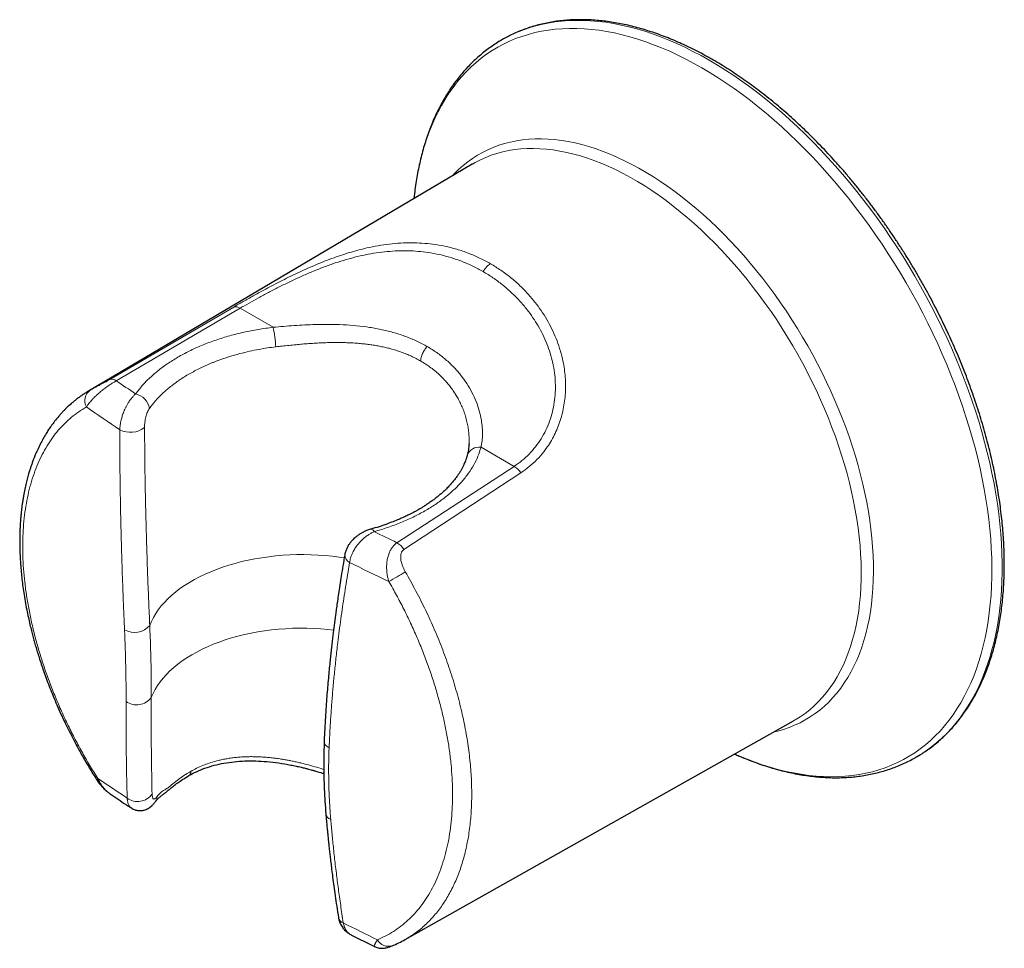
# Model space of a CAD drawing. Header units: millimetres. Extents: x 8 to 2314, y 12 to 2305.
# Tile 85 of 156: x 1993 to 2061, y 280 to 343. Entities that reach past the tile are written whole.
import ezdxf

# ---------------------------------------------------------------- set-up
doc = ezdxf.new("R2010")
doc.units = ezdxf.units.MM

msp = doc.modelspace()

# ---------------------------------------------------------------- linework, layer by layer
at = {"color": 7, "linetype": 'Continuous', "lineweight": 30}
for p, q in [((2024.193, 333.594), (1997.924, 318.053)), ((2024.205, 333.601), (2024.193, 333.594)), ((1997.895, 318.025), (1997.935, 318.051)), ((2023.968, 314.448), (2023.967, 314.435)), ((2019.592, 280.52), (2046.186, 295.496)), ((2015.928, 280.832), (2015.916, 280.838)), ((2018.705, 280.093), (2018.799, 280.137))]:
    msp.add_line(p, q, dxfattribs=at)
at = {"color": 252, "linetype": 'Continuous', "lineweight": 0}
for p, q in [((1999.387, 318.848), (2007.871, 323.812)), ((2008.303, 323.729), (1999.833, 318.769)), ((2010.565, 322.423), (2008.303, 323.729)), ((1997.935, 318.051), (1998.052, 318.127)), ((2024.791, 314.211), (2027.052, 312.905)), ((2027.052, 312.905), (2019.037, 307.683)), ((2019.519, 307.225), (2027.521, 312.468))]:
    msp.add_line(p, q, dxfattribs=at)
at = {"color": 252, "linetype": 'Continuous', "lineweight": 0, "flags": 128}
for points in [[(2040.411, 340.704), (2039.854, 341.016), (2039.297, 341.311), (2038.741, 341.587), (2038.187, 341.845), (2037.634, 342.084), (2037.083, 342.303), (2036.535, 342.504), (2035.99, 342.686), (2035.448, 342.848), (2034.911, 342.99), (2034.377, 343.113), (2033.848, 343.216), (2033.324, 343.3), (2032.806, 343.363), (2032.293, 343.407), (2031.787, 343.43), (2031.287, 343.434), (2030.795, 343.417), (2030.31, 343.381), (2029.832, 343.324), (2029.363, 343.248), (2028.903, 343.152), (2028.451, 343.036), (2028.009, 342.9), (2027.576, 342.745), (2027.153, 342.57), (2026.74, 342.376), (2026.655, 342.333)], [(2039.913, 340.179), (2039.359, 340.49), (2038.806, 340.782), (2038.253, 341.057), (2037.702, 341.313), (2037.152, 341.55), (2036.605, 341.768), (2036.06, 341.967), (2035.518, 342.147), (2034.98, 342.307), (2034.445, 342.448), (2033.915, 342.569), (2033.389, 342.671), (2032.869, 342.752), (2032.354, 342.814), (2031.844, 342.856), (2031.342, 342.878), (2030.845, 342.88), (2030.356, 342.862), (2029.875, 342.824), (2029.401, 342.766), (2028.935, 342.689), (2028.478, 342.591), (2028.03, 342.474), (2027.591, 342.337), (2027.162, 342.181), (2026.743, 342.005), (2026.334, 341.809), (2025.935, 341.595), (2025.548, 341.362), (2025.171, 341.11), (2024.806, 340.839), (2024.453, 340.55), (2024.112, 340.243), (2023.783, 339.918), (2023.467, 339.575), (2023.164, 339.215), (2022.874, 338.838), (2022.597, 338.444), (2022.333, 338.033), (2022.084, 337.606), (2021.848, 337.164), (2021.626, 336.705), (2021.418, 336.232), (2021.225, 335.744), (2021.047, 335.242), (2020.883, 334.725), (2020.734, 334.195), (2020.6, 333.652), (2020.481, 333.096), (2020.377, 332.527), (2020.289, 331.947), (2020.215, 331.355), (2020.202, 331.233)], [(2054.991, 293.262), (2055.256, 293.44), (2055.624, 293.71), (2055.981, 293.998), (2056.326, 294.304), (2056.658, 294.629), (2056.978, 294.971), (2057.285, 295.33), (2057.58, 295.707), (2057.86, 296.101), (2058.128, 296.511), (2058.381, 296.937), (2058.621, 297.38), (2058.847, 297.838), (2059.058, 298.311), (2059.255, 298.799), (2059.438, 299.302), (2059.605, 299.818), (2059.758, 300.349), (2059.896, 300.892), (2060.019, 301.449), (2060.127, 302.018), (2060.22, 302.599), (2060.297, 303.192), (2060.359, 303.796), (2060.405, 304.41), (2060.436, 305.035), (2060.451, 305.669), (2060.451, 306.312), (2060.436, 306.964), (2060.405, 307.625), (2060.359, 308.293), (2060.297, 308.968), (2060.22, 309.65), (2060.127, 310.337), (2060.019, 311.031), (2059.896, 311.729), (2059.758, 312.433), (2059.605, 313.14), (2059.438, 313.85), (2059.255, 314.563), (2059.058, 315.279), (2058.847, 315.996), (2058.621, 316.715), (2058.381, 317.434), (2058.128, 318.153), (2057.86, 318.872), (2057.58, 319.59), (2057.285, 320.306), (2056.978, 321.02), (2056.658, 321.732), (2056.326, 322.44), (2055.981, 323.145), (2055.624, 323.845), (2055.256, 324.54), (2054.876, 325.23), (2054.484, 325.914), (2054.082, 326.591), (2053.669, 327.262), (2053.247, 327.925), (2052.814, 328.58), (2052.371, 329.227), (2051.92, 329.864), (2051.459, 330.492), (2050.99, 331.11), (2050.513, 331.718), (2050.027, 332.314), (2049.535, 332.899), (2049.035, 333.473), (2048.529, 334.034), (2048.017, 334.582), (2047.498, 335.117), (2046.974, 335.639), (2046.445, 336.146), (2045.912, 336.64), (2045.374, 337.118), (2044.832, 337.581), (2044.287, 338.029), (2043.739, 338.461), (2043.188, 338.877), (2042.635, 339.277), (2042.081, 339.659), (2041.525, 340.025), (2040.968, 340.373), (2040.411, 340.704)], [(2042.146, 293.221), (2042.399, 293.11), (2042.948, 292.883), (2043.494, 292.674), (2044.037, 292.485), (2044.577, 292.315), (2045.114, 292.164), (2045.646, 292.033), (2046.174, 291.921), (2046.697, 291.83), (2047.215, 291.758), (2047.727, 291.706), (2048.233, 291.674), (2048.733, 291.662), (2049.226, 291.67), (2049.711, 291.698), (2050.189, 291.746), (2050.659, 291.814), (2051.12, 291.901), (2051.573, 292.009), (2052.016, 292.136), (2052.45, 292.283), (2052.875, 292.449), (2053.289, 292.634), (2053.693, 292.839), (2054.086, 293.063), (2054.468, 293.306), (2054.838, 293.567), (2055.197, 293.847), (2055.544, 294.145), (2055.879, 294.461), (2056.202, 294.795), (2056.512, 295.147), (2056.808, 295.515), (2057.092, 295.901), (2057.362, 296.303), (2057.619, 296.722), (2057.862, 297.157), (2058.091, 297.607), (2058.305, 298.073), (2058.506, 298.554), (2058.691, 299.049), (2058.863, 299.559), (2059.019, 300.082), (2059.16, 300.619), (2059.287, 301.169), (2059.398, 301.731), (2059.495, 302.305), (2059.575, 302.891), (2059.641, 303.489), (2059.691, 304.097), (2059.726, 304.715), (2059.745, 305.343), (2059.749, 305.981), (2059.738, 306.627), (2059.711, 307.281), (2059.668, 307.944), (2059.61, 308.613), (2059.537, 309.289), (2059.448, 309.972), (2059.345, 310.66), (2059.226, 311.354), (2059.092, 312.052), (2058.943, 312.754), (2058.779, 313.459), (2058.6, 314.168), (2058.407, 314.879), (2058.2, 315.592), (2057.978, 316.306), (2057.742, 317.021), (2057.492, 317.736), (2057.229, 318.451), (2056.952, 319.165), (2056.662, 319.877), (2056.358, 320.587), (2056.042, 321.295), (2055.713, 322), (2055.372, 322.701), (2055.019, 323.398), (2054.654, 324.089), (2054.278, 324.776), (2053.891, 325.457), (2053.492, 326.131), (2053.083, 326.799), (2052.664, 327.459), (2052.234, 328.111), (2051.796, 328.754), (2051.347, 329.389), (2050.89, 330.014), (2050.425, 330.63), (2049.951, 331.235), (2049.469, 331.829), (2048.98, 332.411), (2048.484, 332.982), (2047.981, 333.541), (2047.472, 334.087), (2046.957, 334.619), (2046.437, 335.139), (2045.911, 335.644), (2045.381, 336.135), (2044.846, 336.611), (2044.308, 337.072), (2043.766, 337.518), (2043.221, 337.948), (2042.674, 338.362), (2042.124, 338.76), (2041.573, 339.14), (2041.02, 339.504), (2040.467, 339.85), (2039.913, 340.179)], [(2022.846, 332.798), (2022.965, 332.925), (2023.257, 333.216), (2023.561, 333.489), (2023.878, 333.744), (2024.206, 333.981), (2024.546, 334.199), (2024.896, 334.398), (2025.257, 334.579), (2025.629, 334.74), (2026.011, 334.881), (2026.402, 335.004), (2026.802, 335.106), (2027.212, 335.189), (2027.629, 335.252), (2028.055, 335.295), (2028.489, 335.319), (2028.929, 335.322), (2029.376, 335.306), (2029.83, 335.269), (2030.29, 335.213), (2030.755, 335.137), (2031.225, 335.041), (2031.699, 334.925), (2032.178, 334.79), (2032.66, 334.635), (2033.145, 334.462), (2033.633, 334.269), (2034.123, 334.057), (2034.614, 333.827), (2035.107, 333.578), (2035.601, 333.311), (2036.095, 333.025), (2036.588, 332.723), (2037.081, 332.403), (2037.573, 332.065), (2038.063, 331.711), (2038.551, 331.341), (2039.036, 330.954), (2039.518, 330.552), (2039.997, 330.135), (2040.471, 329.703), (2040.941, 329.256), (2041.406, 328.795), (2041.866, 328.321), (2042.319, 327.834), (2042.767, 327.334), (2043.207, 326.822), (2043.641, 326.298), (2044.066, 325.763), (2044.484, 325.218), (2044.893, 324.662), (2045.294, 324.097), (2045.685, 323.524), (2046.067, 322.941), (2046.438, 322.351), (2046.8, 321.754), (2047.15, 321.15), (2047.49, 320.539), (2047.818, 319.924), (2048.134, 319.303), (2048.439, 318.678), (2048.731, 318.05), (2049.011, 317.418), (2049.277, 316.785), (2049.531, 316.149), (2049.771, 315.512), (2049.998, 314.874), (2050.211, 314.237), (2050.409, 313.6), (2050.594, 312.964), (2050.764, 312.331), (2050.919, 311.7), (2051.06, 311.072), (2051.186, 310.448), (2051.297, 309.828), (2051.393, 309.213), (2051.474, 308.604), (2051.539, 308.001), (2051.589, 307.404), (2051.624, 306.815), (2051.643, 306.234), (2051.647, 305.662), (2051.636, 305.098), (2051.609, 304.545), (2051.566, 304.001), (2051.508, 303.468), (2051.435, 302.946), (2051.347, 302.436), (2051.244, 301.938), (2051.125, 301.453), (2050.992, 300.981), (2050.844, 300.522), (2050.681, 300.078), (2050.503, 299.648), (2050.312, 299.233), (2050.106, 298.833), (2049.886, 298.449), (2049.653, 298.081), (2049.406, 297.73), (2049.146, 297.396), (2048.872, 297.078), (2048.586, 296.778), (2048.288, 296.496), (2047.978, 296.232), (2047.655, 295.986), (2047.321, 295.758), (2046.976, 295.55), (2046.62, 295.36), (2046.254, 295.189), (2045.877, 295.038), (2045.491, 294.906), (2045.095, 294.793), (2044.823, 294.729)], [(2046.186, 295.496), (2046.299, 295.561), (2046.639, 295.773), (2046.968, 296.004), (2047.285, 296.254), (2047.59, 296.522), (2047.883, 296.808), (2048.164, 297.111), (2048.431, 297.432), (2048.686, 297.77), (2048.927, 298.125), (2049.154, 298.497), (2049.368, 298.884), (2049.567, 299.287), (2049.753, 299.705), (2049.923, 300.138), (2050.08, 300.586), (2050.221, 301.047), (2050.347, 301.522), (2050.459, 302.01), (2050.555, 302.51), (2050.636, 303.023), (2050.702, 303.547), (2050.752, 304.082), (2050.787, 304.627), (2050.806, 305.183), (2050.81, 305.748), (2050.799, 306.321), (2050.771, 306.903), (2050.729, 307.493), (2050.671, 308.089), (2050.597, 308.692), (2050.509, 309.301), (2050.405, 309.915), (2050.286, 310.534), (2050.152, 311.157), (2050.003, 311.783), (2049.84, 312.412), (2049.662, 313.044), (2049.469, 313.676), (2049.263, 314.31), (2049.042, 314.944), (2048.808, 315.578), (2048.56, 316.21), (2048.299, 316.841), (2048.025, 317.47), (2047.738, 318.096), (2047.439, 318.718), (2047.128, 319.337), (2046.805, 319.95), (2046.47, 320.558), (2046.124, 321.16), (2045.768, 321.756), (2045.4, 322.345), (2045.023, 322.925), (2044.636, 323.498), (2044.24, 324.061), (2043.834, 324.616), (2043.421, 325.16), (2042.999, 325.693), (2042.569, 326.216), (2042.132, 326.727), (2041.688, 327.225), (2041.238, 327.712), (2040.781, 328.185), (2040.32, 328.644), (2039.853, 329.09), (2039.382, 329.521), (2038.906, 329.937), (2038.427, 330.338), (2037.945, 330.723), (2037.46, 331.092), (2036.973, 331.445), (2036.484, 331.781), (2035.994, 332.1), (2035.503, 332.401), (2035.012, 332.684), (2034.521, 332.95), (2034.031, 333.197), (2033.542, 333.425), (2033.055, 333.635), (2032.57, 333.826), (2032.088, 333.998), (2031.609, 334.15), (2031.133, 334.283), (2030.662, 334.396), (2030.195, 334.489), (2029.733, 334.563), (2029.277, 334.616), (2028.827, 334.65), (2028.383, 334.664), (2027.946, 334.657), (2027.516, 334.631), (2027.094, 334.585), (2026.68, 334.518), (2026.275, 334.432), (2025.879, 334.326), (2025.492, 334.201), (2025.114, 334.056), (2024.747, 333.891), (2024.39, 333.707), (2024.205, 333.601)], [(2002.121, 302.026), (2002.236, 302.299), (2002.373, 302.568), (2002.53, 302.834), (2002.709, 303.095), (2002.908, 303.351), (2003.126, 303.601), (2003.365, 303.846), (2003.622, 304.084), (2003.898, 304.315), (2004.192, 304.539), (2004.503, 304.755), (2004.831, 304.962), (2005.174, 305.16), (2005.533, 305.349), (2005.907, 305.529), (2006.294, 305.699), (2006.695, 305.858), (2007.107, 306.006), (2007.531, 306.144), (2007.965, 306.27), (2008.409, 306.385), (2008.861, 306.488), (2009.321, 306.579), (2009.788, 306.657), (2010.26, 306.724), (2010.737, 306.778), (2011.218, 306.819), (2011.702, 306.848), (2012.187, 306.864), (2012.673, 306.867), (2013.159, 306.857), (2013.644, 306.835), (2014.126, 306.8), (2014.605, 306.752), (2015.08, 306.692), (2015.431, 306.639)], [(2014.7, 301.707), (2014.317, 301.749), (2013.837, 301.789), (2013.355, 301.817), (2012.87, 301.832), (2012.385, 301.834), (2011.9, 301.823), (2011.417, 301.799), (2010.936, 301.763), (2010.458, 301.714), (2009.985, 301.652), (2009.517, 301.578), (2009.056, 301.492), (2008.601, 301.394), (2008.155, 301.284), (2007.719, 301.162), (2007.292, 301.028), (2006.876, 300.884), (2006.473, 300.728), (2006.082, 300.563), (2005.704, 300.387), (2005.341, 300.201), (2004.993, 300.006), (2004.661, 299.802), (2004.346, 299.589), (2004.047, 299.368), (2003.767, 299.14), (2003.504, 298.904), (2003.261, 298.662), (2003.037, 298.413), (2002.834, 298.159), (2002.65, 297.9), (2002.487, 297.636), (2002.346, 297.368), (2002.225, 297.097)]]:
    msp.add_lwpolyline(points, dxfattribs=at)
at = {"color": 7, "linetype": 'Continuous', "lineweight": 30, "flags": 128}
for points in [[(2026.655, 342.333), (2026.338, 342.163), (2026.251, 342.113)], [(2054.602, 293.024), (2054.876, 293.189), (2054.991, 293.262)]]:
    msp.add_lwpolyline(points, dxfattribs=at)
at = {"color": 252, "linetype": 'Continuous', "lineweight": 0}
for centre, radius, start, end in [((2007.999, 323.315), 0.513, 53.6249, 104.44761), ((2003.756, 320.813), 6.996, 2.25057, 13.30803), ((1999.532, 318.365), 0.504, 53.34323, 106.69395), ((2071.869, 423.018), 126.716, 235.35543, 236.08011), ((1998.576, 317.401), 0.896, 125.80512, 208.63698), ((2000.903, 316.685), 1.209, 8.81386, 77.87183), ((2071.196, 421.979), 128.121, 235.04455, 236.27917), ((2000.797, 316.827), 1.589, 242.74372, 307.69439), ((2024.652, 313.364), 0.859, 80.69985, 159.0344), ((2026.328, 311.657), 1.443, 34.21029, 59.90594), ((2017.228, 308.326), 0.278, 24.77956, 88.23979), ((2088.362, 451.597), 159.742, 243.65822, 244.27921), ((2018.303, 306.426), 1.455, 33.32198, 59.747), ((2016.046, 306.855), 0.577, 179.5399, 244.89655), ((2088.104, 451.279), 161.979, 243.48861, 244.54455), ((2119.585, 132.566), 199.908, 120.00634, 120.38028), ((2001.085, 302.877), 1.341, 239.06025, 320.60693), ((2001.23, 297.805), 1.222, 233.4708, 324.56161), ((2014.616, 294.158), 0.558, 183.43452, 246.80217), ((2004.608, 292.006), 0.327, 305.3628, 4.60736), ((1998.683, 291.361), 0.222, 120.73291, 151.88206), ((2074.015, 401.712), 133.519, 235.59391, 236.63181), ((2001.294, 291.179), 1.21, 233.689, 324.61222), ((2002.02, 290.315), 0.605, 324.40088, 359.82979), ((2014.659, 289.209), 0.494, 190.06725, 252.13855), ((2015.53, 282.148), 0.509, 194.31077, 251.52123), ((2090.916, 430.988), 167.347, 243.16365, 244.05648), ((2018.461, 280.921), 0.863, 208.72074, 286.37863)]:
    msp.add_arc(centre, radius, start, end, dxfattribs=at)
at = {"color": 7, "linetype": 'Continuous', "lineweight": 30}
for points, knots in [([(2040.661, 340.728), (2040.568, 340.782), (2040.297, 340.937), (2039.848, 341.181), (2039.315, 341.456), (2038.784, 341.713), (2038.253, 341.954), (2037.723, 342.178), (2037.195, 342.384), (2036.669, 342.573), (2036.146, 342.745), (2035.625, 342.899), (2035.108, 343.035), (2034.594, 343.153), (2034.084, 343.253), (2033.579, 343.335), (2033.078, 343.399), (2032.582, 343.445), (2032.092, 343.472), (2031.607, 343.481), (2031.129, 343.472), (2030.657, 343.445), (2030.192, 343.399), (2029.735, 343.336), (2029.285, 343.254), (2028.843, 343.154), (2028.409, 343.037), (2027.984, 342.902), (2027.567, 342.749), (2027.161, 342.578), (2026.862, 342.441), (2026.701, 342.355), (2026.67, 342.339)], [0, 0, 0, 0, 0.018434, 0.053408, 0.088384, 0.123362, 0.158339, 0.193314, 0.228285, 0.263252, 0.298211, 0.33316, 0.368098, 0.403019, 0.437923, 0.472805, 0.507662, 0.542491, 0.577288, 0.612049, 0.646773, 0.681455, 0.716095, 0.75069, 0.785242, 0.819749, 0.854215, 0.888641, 0.923032, 0.957393, 0.99173, 1, 1, 1, 1]), ([(2026.253, 342.111), (2026.175, 342.067), (2025.969, 341.949), (2025.645, 341.738), (2025.279, 341.481), (2024.925, 341.207), (2024.581, 340.916), (2024.248, 340.609), (2023.926, 340.286), (2023.616, 339.947), (2023.317, 339.592), (2023.03, 339.222), (2022.755, 338.837), (2022.493, 338.436), (2022.243, 338.021), (2022.006, 337.591), (2021.782, 337.146), (2021.571, 336.688), (2021.373, 336.217), (2021.189, 335.732), (2021.019, 335.234), (2020.862, 334.724), (2020.719, 334.201), (2020.591, 333.667), (2020.476, 333.122), (2020.376, 332.566), (2020.291, 331.999), (2020.233, 331.555), (2020.208, 331.296), (2020.202, 331.233)], [0, 0, 0, 0, 0.022695, 0.060572, 0.098453, 0.136353, 0.174286, 0.212266, 0.250304, 0.288411, 0.326596, 0.364865, 0.403221, 0.441669, 0.480207, 0.518834, 0.557547, 0.596342, 0.635214, 0.674155, 0.71316, 0.752221, 0.791332, 0.830484, 0.869673, 0.908891, 0.948132, 0.987393, 1, 1, 1, 1]), ([(2055.004, 293.273), (2055.066, 293.313), (2055.251, 293.431), (2055.548, 293.646), (2055.896, 293.917), (2056.233, 294.205), (2056.559, 294.509), (2056.874, 294.83), (2057.178, 295.166), (2057.469, 295.518), (2057.749, 295.886), (2058.017, 296.268), (2058.273, 296.666), (2058.516, 297.078), (2058.747, 297.504), (2058.964, 297.945), (2059.169, 298.4), (2059.361, 298.868), (2059.539, 299.349), (2059.704, 299.842), (2059.855, 300.349), (2059.992, 300.867), (2060.116, 301.397), (2060.226, 301.938), (2060.322, 302.49), (2060.404, 303.052), (2060.471, 303.624), (2060.525, 304.206), (2060.565, 304.797), (2060.59, 305.397), (2060.602, 306.006), (2060.599, 306.622), (2060.582, 307.245), (2060.551, 307.876), (2060.506, 308.514), (2060.447, 309.157), (2060.374, 309.806), (2060.287, 310.461), (2060.186, 311.12), (2060.072, 311.784), (2059.944, 312.451), (2059.803, 313.122), (2059.648, 313.796), (2059.479, 314.473), (2059.298, 315.152), (2059.103, 315.832), (2058.896, 316.514), (2058.675, 317.196), (2058.442, 317.878), (2058.197, 318.56), (2057.939, 319.241), (2057.67, 319.922), (2057.388, 320.6), (2057.095, 321.276), (2056.79, 321.95), (2056.474, 322.621), (2056.146, 323.288), (2055.808, 323.952), (2055.46, 324.61), (2055.101, 325.265), (2054.731, 325.913), (2054.352, 326.556), (2053.964, 327.193), (2053.565, 327.823), (2053.158, 328.446), (2052.742, 329.062), (2052.318, 329.669), (2051.885, 330.268), (2051.445, 330.859), (2050.996, 331.44), (2050.541, 332.012), (2050.078, 332.574), (2049.609, 333.125), (2049.133, 333.666), (2048.652, 334.195), (2048.164, 334.714), (2047.671, 335.22), (2047.174, 335.714), (2046.671, 336.195), (2046.164, 336.664), (2045.653, 337.12), (2045.138, 337.562), (2044.62, 337.99), (2044.098, 338.404), (2043.575, 338.803), (2043.048, 339.188), (2042.52, 339.558), (2041.991, 339.913), (2041.46, 340.252), (2041.016, 340.522), (2040.75, 340.677), (2040.661, 340.728)], [0, 0, 0, 0, 0.005599, 0.016788, 0.027979, 0.039177, 0.050382, 0.061597, 0.072823, 0.084062, 0.095315, 0.106581, 0.117862, 0.129156, 0.140465, 0.151786, 0.163119, 0.174464, 0.185818, 0.197181, 0.208553, 0.219931, 0.231315, 0.242704, 0.254096, 0.265492, 0.27689, 0.28829, 0.299691, 0.311092, 0.322494, 0.333896, 0.345297, 0.356697, 0.368097, 0.379495, 0.390892, 0.402288, 0.413682, 0.425076, 0.436468, 0.447858, 0.459247, 0.470635, 0.482022, 0.493407, 0.504792, 0.516175, 0.527557, 0.538938, 0.550319, 0.561698, 0.573077, 0.584455, 0.595833, 0.60721, 0.618587, 0.629963, 0.64134, 0.652716, 0.664092, 0.675467, 0.686843, 0.69822, 0.709596, 0.720972, 0.732349, 0.743727, 0.755105, 0.766484, 0.777863, 0.789243, 0.800624, 0.812006, 0.823389, 0.834773, 0.846158, 0.857544, 0.868932, 0.880321, 0.891711, 0.903103, 0.914496, 0.925891, 0.937288, 0.948685, 0.960085, 0.971485, 0.982887, 0.99429, 1, 1, 1, 1]), ([(1997.925, 318.053), (1997.854, 318.011), (1997.707, 317.921), (1997.494, 317.779), (1997.277, 317.626), (1997.072, 317.471), (1996.887, 317.32), (1996.735, 317.19), (1996.608, 317.077), (1996.489, 316.966), (1996.36, 316.841), (1996.215, 316.693), (1996.057, 316.524), (1995.851, 316.292), (1995.618, 316.005), (1995.389, 315.696), (1995.197, 315.413), (1995.016, 315.128), (1994.823, 314.798), (1994.622, 314.42), (1994.444, 314.05), (1994.296, 313.71), (1994.182, 313.425), (1994.088, 313.174), (1994.007, 312.944), (1993.931, 312.714), (1993.847, 312.443), (1993.757, 312.123), (1993.661, 311.75), (1993.569, 311.339), (1993.496, 310.959), (1993.439, 310.623), (1993.398, 310.355), (1993.365, 310.107), (1993.34, 309.895), (1993.321, 309.72), (1993.307, 309.584), (1993.296, 309.458), (1993.283, 309.315), (1993.269, 309.126), (1993.254, 308.891), (1993.239, 308.6), (1993.227, 308.254), (1993.221, 307.864), (1993.224, 307.455), (1993.234, 307.041), (1993.253, 306.621), (1993.292, 306.002), (1993.37, 305.176), (1993.492, 304.281), (1993.618, 303.539), (1993.727, 302.975), (1993.837, 302.459), (1993.945, 301.991), (1994.048, 301.572), (1994.146, 301.2), (1994.242, 300.848), (1994.344, 300.491), (1994.46, 300.106), (1994.59, 299.691), (1994.736, 299.248), (1994.9, 298.774), (1995.087, 298.261), (1995.293, 297.722), (1995.52, 297.156), (1995.77, 296.566), (1996.05, 295.935), (1996.365, 295.265), (1996.713, 294.561), (1997.098, 293.826), (1997.52, 293.063), (1997.983, 292.269), (1998.317, 291.738), (1998.487, 291.466)], [0, 0, 0, 0, 0.010074, 0.021171, 0.033308, 0.046155, 0.057443, 0.066752, 0.074084, 0.080993, 0.089028, 0.098266, 0.108512, 0.119585, 0.139309, 0.157015, 0.169644, 0.183546, 0.200378, 0.218422, 0.237388, 0.251462, 0.26396, 0.274688, 0.283754, 0.293133, 0.303577, 0.317241, 0.332153, 0.34822, 0.36544, 0.375798, 0.386249, 0.395447, 0.403218, 0.409563, 0.414484, 0.418016, 0.423186, 0.429944, 0.438288, 0.448218, 0.46072, 0.474605, 0.488605, 0.502647, 0.516732, 0.530859, 0.564325, 0.59803, 0.617495, 0.635367, 0.651642, 0.666322, 0.679407, 0.691008, 0.701234, 0.712347, 0.724348, 0.737235, 0.751008, 0.765667, 0.781452, 0.79892, 0.816019, 0.834485, 0.85432, 0.875522, 0.898093, 0.921591, 0.946408, 0.972544, 1, 1, 1, 1]), ([(2023.971, 314.442), (2023.96, 314.308), (2023.938, 314.039), (2023.879, 313.793), (2023.85, 313.67)], [0, 0, 0, 0, 0.497922, 1, 1, 1, 1]), ([(2023.85, 313.67), (2023.83, 313.6), (2023.793, 313.472), (2023.731, 313.299), (2023.676, 313.16), (2023.629, 313.052), (2023.587, 312.962), (2023.545, 312.877), (2023.484, 312.758), (2023.4, 312.607), (2023.291, 312.431), (2023.165, 312.243), (2023.02, 312.045), (2022.848, 311.83), (2022.65, 311.606), (2022.418, 311.365), (2022.183, 311.144), (2021.959, 310.95), (2021.761, 310.788), (2021.552, 310.627), (2021.333, 310.469), (2021.108, 310.315), (2020.892, 310.175), (2020.699, 310.057), (2020.553, 309.971), (2020.451, 309.913), (2020.374, 309.87), (2020.283, 309.819), (2020.156, 309.751), (2019.983, 309.66), (2019.76, 309.549), (2019.486, 309.419), (2019.157, 309.273), (2018.769, 309.114), (2018.32, 308.945), (2017.805, 308.77), (2017.432, 308.661), (2017.237, 308.604)], [0, 0, 0, 0, 0.034941, 0.064067, 0.087361, 0.10481, 0.11844, 0.132768, 0.14796, 0.178062, 0.208711, 0.23716, 0.273391, 0.309151, 0.346919, 0.388969, 0.435071, 0.464619, 0.494357, 0.524285, 0.554401, 0.584706, 0.613527, 0.637528, 0.656604, 0.66658, 0.67437, 0.683936, 0.698591, 0.718341, 0.743192, 0.773152, 0.808231, 0.848441, 0.893795, 0.944309, 1, 1, 1, 1]), ([(2017.237, 308.604), (2017.146, 308.576), (2016.979, 308.523), (2016.757, 308.422), (2016.562, 308.316), (2016.38, 308.199), (2016.221, 308.076), (2016.087, 307.957), (2015.964, 307.833), (2015.843, 307.69), (2015.724, 307.521), (2015.617, 307.33), (2015.523, 307.107), (2015.487, 306.945), (2015.468, 306.86)], [0, 0, 0, 0, 0.110606, 0.202016, 0.275047, 0.361462, 0.446017, 0.502304, 0.564418, 0.64371, 0.715949, 0.800224, 0.895641, 1, 1, 1, 1]), ([(2015.468, 306.86), (2015.425, 306.607), (2015.343, 306.121), (2015.23, 305.424), (2015.13, 304.788), (2015.043, 304.214), (2014.968, 303.7), (2014.903, 303.248), (2014.849, 302.856), (2014.806, 302.533), (2014.772, 302.274), (2014.746, 302.074), (2014.724, 301.901), (2014.703, 301.737), (2014.673, 301.499), (2014.634, 301.177), (2014.588, 300.783), (2014.541, 300.374), (2014.495, 299.949), (2014.446, 299.482), (2014.394, 298.965), (2014.341, 298.394), (2014.288, 297.783), (2014.236, 297.133), (2014.186, 296.448), (2014.139, 295.715), (2014.095, 294.935), (2014.071, 294.4), (2014.059, 294.124)], [0, 0, 0, 0, 0.059111, 0.113459, 0.163057, 0.207917, 0.248046, 0.283452, 0.314139, 0.340112, 0.359384, 0.374876, 0.387246, 0.399993, 0.413635, 0.443037, 0.475888, 0.506463, 0.539518, 0.575975, 0.616679, 0.66163, 0.710827, 0.761101, 0.815153, 0.872984, 0.934598, 1, 1, 1, 1]), ([(2014.059, 294.124), (2014.043, 293.575), (2014.012, 292.478), (2014.05, 290.809), (2014.132, 289.685), (2014.172, 289.123)], [0, 0, 0, 0, 0.3332082, 0.666071, 1, 1, 1, 1]), ([(2042.147, 293.221), (2042.252, 293.174), (2042.535, 293.046), (2042.997, 292.857), (2043.531, 292.652), (2044.063, 292.465), (2044.593, 292.296), (2045.121, 292.145), (2045.645, 292.012), (2046.166, 291.897), (2046.683, 291.8), (2047.196, 291.722), (2047.704, 291.663), (2048.207, 291.622), (2048.705, 291.599), (2049.196, 291.595), (2049.682, 291.61), (2050.16, 291.643), (2050.632, 291.694), (2051.096, 291.763), (2051.552, 291.851), (2052, 291.957), (2052.44, 292.081), (2052.871, 292.222), (2053.293, 292.382), (2053.706, 292.558), (2054.108, 292.753), (2054.407, 292.909), (2054.569, 293.006), (2054.603, 293.026)], [0, 0, 0, 0, 0.023065, 0.06234, 0.101605, 0.140856, 0.180089, 0.219296, 0.258474, 0.297614, 0.336711, 0.375756, 0.414743, 0.453665, 0.492513, 0.531283, 0.569968, 0.608565, 0.647069, 0.68548, 0.723799, 0.762028, 0.800172, 0.838238, 0.876235, 0.914173, 0.952065, 0.989926, 1, 1, 1, 1]), ([(2004.798, 291.739), (2004.97, 291.833), (2005.322, 292.024), (2005.903, 292.259), (2006.529, 292.455), (2007.198, 292.603), (2007.898, 292.702), (2008.624, 292.752), (2009.373, 292.753), (2010.15, 292.707), (2010.956, 292.612), (2011.622, 292.499), (2012.13, 292.394), (2012.455, 292.321), (2012.738, 292.252), (2012.968, 292.193), (2013.143, 292.146), (2013.269, 292.112), (2013.372, 292.083), (2013.486, 292.05), (2013.638, 292.006), (2013.828, 291.949), (2013.966, 291.906), (2014.04, 291.883)], [0, 0, 0, 0, 0.071197, 0.144786, 0.220533, 0.297112, 0.374679, 0.452253, 0.529993, 0.609284, 0.690623, 0.774185, 0.809371, 0.84303, 0.871382, 0.894322, 0.911871, 0.924034, 0.932017, 0.943027, 0.958263, 0.977735, 1, 1, 1, 1]), ([(1998.487, 291.466), (1998.546, 291.379), (1998.654, 291.218), (1998.824, 291.014), (1998.976, 290.855), (1999.115, 290.727), (1999.255, 290.608), (1999.355, 290.537), (1999.407, 290.5)], [0, 0, 0, 0, 0.232823, 0.430168, 0.592852, 0.725745, 0.8587, 1, 1, 1, 1]), ([(2002.512, 289.963), (2002.554, 290.016), (2002.635, 290.118), (2002.782, 290.253), (2002.937, 290.382), (2003.106, 290.514), (2003.292, 290.657), (2003.503, 290.833), (2003.751, 291.04), (2004.048, 291.262), (2004.397, 291.5), (2004.66, 291.657), (2004.798, 291.739)], [0, 0, 0, 0, 0.095815, 0.184166, 0.264588, 0.337417, 0.4161, 0.507297, 0.611184, 0.727901, 0.85749, 1, 1, 1, 1]), ([(1999.407, 290.5), (1999.457, 290.466), (1999.871, 290.184), (2000.356, 289.86), (2000.794, 289.571), (2000.862, 289.526)], [0, 0, 0, 0, 0.104194, 0.862045, 1, 1, 1, 1]), ([(2000.862, 289.526), (2000.904, 289.5), (2000.985, 289.452), (2001.109, 289.402), (2001.223, 289.371), (2001.331, 289.353), (2001.434, 289.346), (2001.539, 289.349), (2001.644, 289.362), (2001.758, 289.388), (2001.887, 289.432), (2002.012, 289.494), (2002.141, 289.578), (2002.265, 289.68), (2002.392, 289.807), (2002.471, 289.91), (2002.512, 289.963)], [0, 0, 0, 0, 0.073789, 0.140744, 0.199819, 0.250316, 0.303917, 0.354699, 0.409545, 0.468086, 0.535948, 0.62596, 0.706657, 0.796837, 0.895023, 1, 1, 1, 1]), ([(2014.172, 289.123), (2014.186, 288.964), (2014.212, 288.668), (2014.249, 288.256), (2014.283, 287.91), (2014.31, 287.63), (2014.332, 287.423), (2014.348, 287.268), (2014.362, 287.132), (2014.379, 286.976), (2014.399, 286.789), (2014.427, 286.535), (2014.464, 286.203), (2014.514, 285.783), (2014.573, 285.302), (2014.641, 284.762), (2014.721, 284.161), (2014.814, 283.5), (2014.919, 282.78), (2014.996, 282.281), (2015.037, 282.022)], [0, 0, 0, 0, 0.066486, 0.123907, 0.172256, 0.211527, 0.241715, 0.259111, 0.276765, 0.298665, 0.324812, 0.355207, 0.405689, 0.464753, 0.532407, 0.608661, 0.69353, 0.787027, 0.889175, 1, 1, 1, 1]), ([(2015.037, 282.022), (2015.051, 281.949), (2015.078, 281.815), (2015.144, 281.641), (2015.219, 281.492), (2015.297, 281.369), (2015.38, 281.261), (2015.463, 281.168), (2015.571, 281.064), (2015.724, 280.943), (2015.854, 280.87), (2015.927, 280.83)], [0, 0, 0, 0, 0.141305, 0.261058, 0.358759, 0.465503, 0.544869, 0.622372, 0.71067, 0.837573, 1, 1, 1, 1]), ([(2015.927, 280.83), (2016.108, 280.739), (2016.641, 280.47), (2017.18, 280.205), (2017.537, 280.029)], [0, 0, 0, 0, 0.338512, 1, 1, 1, 1]), ([(2018.705, 280.093), (2018.858, 280.158), (2019.163, 280.288), (2019.453, 280.445), (2019.598, 280.524)], [0, 0, 0, 0, 0.499986, 1, 1, 1, 1]), ([(2017.535, 280.029), (2017.586, 280.007), (2017.679, 279.967), (2017.815, 279.936), (2017.912, 279.925), (2017.976, 279.922), (2018.032, 279.922), (2018.098, 279.926), (2018.195, 279.938), (2018.324, 279.965), (2018.494, 280.013), (2018.631, 280.065), (2018.705, 280.093)], [0, 0, 0, 0, 0.112429, 0.204768, 0.273129, 0.307441, 0.334198, 0.408212, 0.512635, 0.646947, 0.809641, 1, 1, 1, 1])]:
    msp.add_open_spline(points, degree=3, knots=knots, dxfattribs=at)
at = {"color": 252, "linetype": 'Continuous', "lineweight": 0}
for points, knots in [([(2007.871, 323.812), (2008.086, 323.937), (2008.515, 324.187), (2009.206, 324.576), (2009.864, 324.937), (2010.481, 325.266), (2011.047, 325.56), (2011.625, 325.85), (2012.21, 326.132), (2012.798, 326.404), (2013.388, 326.662), (2013.986, 326.909), (2014.584, 327.138), (2015.182, 327.348), (2015.776, 327.538), (2016.376, 327.709), (2017.034, 327.871), (2017.751, 328.015), (2018.525, 328.128), (2019.285, 328.195), (2020.03, 328.215), (2020.759, 328.191), (2021.524, 328.117), (2022.32, 327.982), (2023.139, 327.776), (2023.935, 327.505), (2024.706, 327.179), (2025.194, 326.912), (2025.439, 326.778)], [0, 0, 0, 0, 0.042144, 0.08418, 0.126444, 0.157912, 0.189372, 0.220959, 0.252807, 0.283807, 0.314955, 0.346363, 0.378143, 0.409011, 0.440179, 0.471737, 0.50377, 0.544676, 0.586372, 0.629001, 0.669419, 0.710575, 0.752564, 0.801448, 0.851229, 0.901077, 0.950397, 1, 1, 1, 1]), ([(2024.936, 326.238), (2024.703, 326.366), (2024.238, 326.621), (2023.505, 326.937), (2022.748, 327.201), (2021.968, 327.407), (2021.212, 327.547), (2020.486, 327.631), (2019.793, 327.667), (2019.086, 327.662), (2018.365, 327.615), (2017.631, 327.525), (2016.889, 327.393), (2016.141, 327.222), (2015.386, 327.012), (2014.632, 326.768), (2013.879, 326.492), (2013.13, 326.19), (2012.387, 325.865), (2011.654, 325.522), (2010.935, 325.166), (2010.234, 324.803), (2009.559, 324.439), (2008.91, 324.079), (2008.506, 323.846), (2008.303, 323.729)], [0, 0, 0, 0, 0.050057, 0.099944, 0.15017, 0.200278, 0.24994, 0.291753, 0.333112, 0.374154, 0.416378, 0.458082, 0.499439, 0.541452, 0.583082, 0.624532, 0.666109, 0.707521, 0.748986, 0.790698, 0.832428, 0.874398, 0.916175, 0.957972, 1, 1, 1, 1]), ([(2025.439, 326.778), (2025.392, 326.747), (2025.299, 326.686), (2025.164, 326.557), (2025.039, 326.408), (2024.97, 326.294), (2024.936, 326.238)], [0, 0, 0, 0, 0.247515, 0.499991, 0.752472, 1, 1, 1, 1]), ([(2024.936, 326.238), (2025.163, 326.101), (2025.617, 325.826), (2026.258, 325.347), (2026.867, 324.823), (2027.434, 324.252), (2027.928, 323.67), (2028.352, 323.09), (2028.71, 322.52), (2029.03, 321.921), (2029.306, 321.298), (2029.534, 320.653), (2029.708, 319.993), (2029.827, 319.321), (2029.887, 318.641), (2029.884, 317.963), (2029.818, 317.291), (2029.687, 316.632), (2029.491, 315.991), (2029.232, 315.375), (2028.909, 314.789), (2028.527, 314.243), (2028.088, 313.743), (2027.6, 313.289), (2027.235, 313.034), (2027.052, 312.905)], [0, 0, 0, 0, 0.050057, 0.099944, 0.15017, 0.200278, 0.24994, 0.291753, 0.333112, 0.374154, 0.416378, 0.458082, 0.499439, 0.541452, 0.583082, 0.624532, 0.666109, 0.707521, 0.748986, 0.790698, 0.832428, 0.874398, 0.916175, 0.957972, 1, 1, 1, 1]), ([(2027.521, 312.468), (2027.716, 312.605), (2028.105, 312.878), (2028.627, 313.365), (2029.057, 313.857), (2029.406, 314.341), (2029.684, 314.8), (2029.927, 315.285), (2030.132, 315.786), (2030.298, 316.301), (2030.426, 316.826), (2030.517, 317.366), (2030.568, 317.911), (2030.582, 318.458), (2030.56, 319.004), (2030.5, 319.555), (2030.395, 320.158), (2030.233, 320.809), (2030, 321.503), (2029.715, 322.173), (2029.384, 322.816), (2029.011, 323.428), (2028.57, 324.049), (2028.054, 324.672), (2027.462, 325.28), (2026.825, 325.837), (2026.153, 326.343), (2025.677, 326.633), (2025.439, 326.778)], [0, 0, 0, 0, 0.042144, 0.08418, 0.126444, 0.157912, 0.189372, 0.220959, 0.252807, 0.283807, 0.314955, 0.346363, 0.378143, 0.409011, 0.440179, 0.471737, 0.50377, 0.544676, 0.586372, 0.629001, 0.669419, 0.710575, 0.752564, 0.801448, 0.851229, 0.901077, 0.950397, 1, 1, 1, 1]), ([(2001.157, 317.866), (2001.302, 318.057), (2001.593, 318.437), (2002.126, 318.98), (2002.726, 319.497), (2003.396, 319.984), (2004.129, 320.437), (2004.92, 320.853), (2005.764, 321.229), (2006.656, 321.562), (2007.588, 321.851), (2008.554, 322.093), (2009.547, 322.29), (2010.225, 322.379), (2010.565, 322.423)], [0, 0, 0, 0, 0.083522, 0.166743, 0.250249, 0.33369, 0.416859, 0.500339, 0.583725, 0.666836, 0.750257, 0.833575, 0.916629, 1, 1, 1, 1]), ([(2010.565, 322.423), (2010.804, 322.446), (2011.283, 322.491), (2012.007, 322.547), (2012.734, 322.59), (2013.539, 322.62), (2014.416, 322.63), (2015.355, 322.604), (2016.275, 322.537), (2017.171, 322.427), (2018.037, 322.268), (2018.869, 322.059), (2019.662, 321.797), (2020.417, 321.486), (2020.881, 321.234), (2021.112, 321.107)], [0, 0, 0, 0, 0.062236, 0.124617, 0.187358, 0.250667, 0.334252, 0.417623, 0.501241, 0.585023, 0.668142, 0.751072, 0.834344, 0.91715, 1, 1, 1, 1]), ([(2010.747, 321.088), (2010.557, 321.063), (2010.163, 321.013), (2009.562, 320.911), (2008.933, 320.784), (2008.253, 320.618), (2007.525, 320.408), (2006.958, 320.213), (2006.574, 320.066), (2006.371, 319.985), (2006.169, 319.9), (2005.967, 319.812), (2005.765, 319.72), (2005.379, 319.536), (2004.83, 319.245), (2004.156, 318.826), (2003.541, 318.377), (2002.989, 317.899), (2002.499, 317.398), (2002.232, 317.046), (2002.098, 316.87)], [0, 0, 0, 0, 0.050794, 0.104924, 0.162389, 0.223188, 0.295235, 0.371461, 0.392119, 0.413065, 0.434297, 0.455816, 0.477621, 0.499713, 0.58308, 0.666436, 0.749782, 0.832947, 0.916353, 1, 1, 1, 1]), ([(2020.66, 320.12), (2020.557, 320.177), (2020.352, 320.292), (2020.027, 320.449), (2019.687, 320.597), (2019.331, 320.733), (2018.96, 320.857), (2018.603, 320.96), (2018.258, 321.046), (2017.925, 321.118), (2017.586, 321.181), (2017.247, 321.234), (2016.905, 321.278), (2016.541, 321.316), (2016.144, 321.347), (2015.723, 321.37), (2015.29, 321.383), (2014.849, 321.385), (2014.403, 321.379), (2013.952, 321.365), (2013.49, 321.342), (2013.026, 321.312), (2012.569, 321.276), (2012.114, 321.235), (2011.658, 321.19), (2011.196, 321.14), (2010.895, 321.105), (2010.747, 321.088)], [0, 0, 0, 0, 0.039448, 0.07945, 0.120017, 0.161155, 0.202874, 0.24518, 0.278885, 0.313948, 0.350371, 0.384519, 0.417671, 0.453889, 0.493171, 0.53481, 0.576446, 0.61808, 0.660556, 0.702821, 0.744876, 0.789742, 0.832017, 0.87171, 0.915899, 0.958657, 1, 1, 1, 1]), ([(2021.112, 321.107), (2021.052, 321.039), (2020.96, 320.935), (2020.858, 320.77), (2020.79, 320.638), (2020.735, 320.503), (2020.68, 320.325), (2020.668, 320.201), (2020.659, 320.119)], [0, 0, 0, 0, 0.244328, 0.371463, 0.500005, 0.628546, 0.755679, 1, 1, 1, 1]), ([(2024.791, 314.211), (2024.817, 314.356), (2024.871, 314.647), (2024.897, 315.105), (2024.882, 315.577), (2024.817, 316.11), (2024.686, 316.701), (2024.47, 317.342), (2024.183, 317.972), (2023.828, 318.584), (2023.407, 319.168), (2022.923, 319.719), (2022.378, 320.23), (2021.778, 320.7), (2021.334, 320.972), (2021.112, 321.107)], [0, 0, 0, 0, 0.062236, 0.124617, 0.187358, 0.250667, 0.334252, 0.417623, 0.501241, 0.585023, 0.668142, 0.751072, 0.834344, 0.91715, 1, 1, 1, 1]), ([(2020.66, 320.12), (2020.779, 320.048), (2021.021, 319.903), (2021.364, 319.661), (2021.694, 319.4), (2022.009, 319.117), (2022.284, 318.838), (2022.524, 318.564), (2022.734, 318.298), (2022.925, 318.028), (2023.101, 317.752), (2023.265, 317.464), (2023.426, 317.14), (2023.576, 316.791), (2023.706, 316.426), (2023.811, 316.054), (2023.892, 315.683), (2023.948, 315.305), (2023.976, 314.933), (2023.982, 314.644), (2023.971, 314.488), (2023.968, 314.448)], [0, 0, 0, 0, 0.0547743, 0.1104748, 0.167119, 0.2247232, 0.2833025, 0.328893, 0.3766195, 0.4264853, 0.4694549, 0.5172465, 0.5698577, 0.627594, 0.6853254, 0.7436678, 0.8023596, 0.8607021, 0.9225528, 0.980096, 1, 1, 1, 1]), ([(1999.833, 318.769), (1999.782, 318.74), (1999.679, 318.682), (1999.535, 318.592), (1999.406, 318.508), (1999.294, 318.43), (1999.179, 318.348), (1999.062, 318.261), (1998.943, 318.169), (1998.822, 318.072), (1998.701, 317.97), (1998.595, 317.876), (1998.503, 317.792), (1998.424, 317.718), (1998.345, 317.64), (1998.266, 317.56), (1998.188, 317.478), (1998.1, 317.381), (1998.001, 317.264), (1997.889, 317.121), (1997.825, 317.024), (1997.79, 316.971)], [0, 0, 0, 0, 0.0662785, 0.1332936, 0.1785036, 0.2242038, 0.2704562, 0.3182989, 0.3676571, 0.4185852, 0.4711329, 0.5253458, 0.5616047, 0.599455, 0.638906, 0.6799658, 0.7226417, 0.7669401, 0.8314655, 0.9091511, 1, 1, 1, 1]), ([(1998.052, 318.127), (1998.093, 318.15), (1998.175, 318.196), (1998.306, 318.266), (1998.429, 318.332), (1998.541, 318.391), (1998.679, 318.464), (1998.814, 318.534), (1998.942, 318.602), (1999.066, 318.668), (1999.223, 318.753), (1999.333, 318.816), (1999.387, 318.848)], [0, 0, 0, 0, 0.1313373, 0.2600953, 0.3492428, 0.4348814, 0.5177433, 0.6467449, 0.7069291, 0.7650896, 0.8835187, 1, 1, 1, 1]), ([(2000.07, 315.414), (2000.073, 315.466), (2000.079, 315.572), (2000.099, 315.74), (2000.129, 315.914), (2000.165, 316.077), (2000.204, 316.227), (2000.244, 316.363), (2000.291, 316.504), (2000.346, 316.648), (2000.397, 316.77), (2000.442, 316.871), (2000.481, 316.952), (2000.525, 317.038), (2000.574, 317.127), (2000.627, 317.219), (2000.686, 317.314), (2000.776, 317.448), (2000.888, 317.595), (2001.01, 317.729), (2001.096, 317.813), (2001.141, 317.852), (2001.157, 317.866)], [0, 0, 0, 0, 0.06064, 0.122485, 0.185573, 0.249939, 0.296541, 0.344999, 0.395323, 0.447522, 0.501602, 0.530456, 0.561614, 0.595076, 0.630843, 0.668913, 0.709288, 0.751968, 0.847551, 0.920758, 0.971577, 1, 1, 1, 1]), ([(2002.098, 316.87), (2002.074, 316.833), (2002.026, 316.76), (2001.962, 316.62), (2001.905, 316.463), (2001.856, 316.289), (2001.817, 316.106), (2001.789, 315.92), (2001.772, 315.738), (2001.77, 315.625), (2001.769, 315.569)], [0, 0, 0, 0, 0.1224745, 0.2460046, 0.3716726, 0.4972574, 0.6245361, 0.7503706, 0.875952, 1, 1, 1, 1]), ([(2000.396, 301.727), (2000.381, 302.072), (2000.35, 302.761), (2000.308, 303.803), (2000.269, 304.849), (2000.238, 305.728), (2000.215, 306.44), (2000.199, 306.986), (2000.182, 307.544), (2000.167, 308.115), (2000.153, 308.682), (2000.137, 309.338), (2000.121, 310.09), (2000.105, 310.963), (2000.092, 311.842), (2000.082, 312.717), (2000.074, 313.588), (2000.07, 314.486), (2000.07, 315.101), (2000.07, 315.414)], [0, 0, 0, 0, 0.078134, 0.156135, 0.234081, 0.31196, 0.351528, 0.391693, 0.432582, 0.474304, 0.516952, 0.55691, 0.617509, 0.680599, 0.74629, 0.807664, 0.869063, 0.933165, 1, 1, 1, 1]), ([(2001.769, 315.569), (2001.772, 314.974), (2001.778, 313.794), (2001.802, 312.052), (2001.834, 310.35), (2001.876, 308.657), (2001.927, 306.969), (2001.985, 305.288), (2002.05, 303.641), (2002.097, 302.562), (2002.121, 302.026)], [0, 0, 0, 0, 0.128548, 0.254901, 0.379081, 0.501107, 0.628328, 0.753869, 0.877752, 1, 1, 1, 1]), ([(2017.481, 308.443), (2017.795, 308.536), (2018.422, 308.722), (2019.313, 309.059), (2020.158, 309.434), (2020.95, 309.85), (2021.683, 310.303), (2022.352, 310.789), (2022.953, 311.306), (2023.482, 311.849), (2023.934, 312.415), (2024.306, 313), (2024.601, 313.599), (2024.727, 314.007), (2024.791, 314.211)], [0, 0, 0, 0, 0.083522, 0.166743, 0.250249, 0.33369, 0.416859, 0.500339, 0.583725, 0.666836, 0.750257, 0.833575, 0.916629, 1, 1, 1, 1]), ([(2015.801, 306.333), (2015.808, 306.382), (2015.823, 306.483), (2015.863, 306.64), (2015.917, 306.8), (2015.979, 306.948), (2016.045, 307.082), (2016.113, 307.202), (2016.19, 307.326), (2016.277, 307.451), (2016.358, 307.555), (2016.43, 307.641), (2016.491, 307.71), (2016.559, 307.782), (2016.633, 307.856), (2016.714, 307.933), (2016.803, 308.01), (2016.936, 308.119), (2017.1, 308.236), (2017.273, 308.34), (2017.395, 308.403), (2017.458, 308.432), (2017.481, 308.443)], [0, 0, 0, 0, 0.06064, 0.122485, 0.185573, 0.249939, 0.296541, 0.344999, 0.395323, 0.447522, 0.501602, 0.530456, 0.561614, 0.595076, 0.630843, 0.668913, 0.709288, 0.751968, 0.847551, 0.920758, 0.971577, 1, 1, 1, 1]), ([(2019.037, 307.683), (2018.993, 307.65), (2018.904, 307.584), (2018.798, 307.472), (2018.712, 307.363), (2018.643, 307.26), (2018.58, 307.148), (2018.523, 307.027), (2018.472, 306.895), (2018.427, 306.754), (2018.39, 306.604), (2018.364, 306.464), (2018.348, 306.336), (2018.338, 306.222), (2018.332, 306.102), (2018.331, 305.977), (2018.335, 305.847), (2018.346, 305.693), (2018.369, 305.505), (2018.412, 305.273), (2018.459, 305.112), (2018.484, 305.025)], [0, 0, 0, 0, 0.066278, 0.133294, 0.178504, 0.224204, 0.270456, 0.318299, 0.367657, 0.418585, 0.471133, 0.525346, 0.561605, 0.599455, 0.638906, 0.679966, 0.722642, 0.76694, 0.831466, 0.909151, 1, 1, 1, 1]), ([(2019.612, 305.681), (2019.574, 305.75), (2019.499, 305.886), (2019.419, 306.078), (2019.362, 306.247), (2019.325, 306.393), (2019.297, 306.561), (2019.289, 306.715), (2019.302, 306.848), (2019.328, 306.971), (2019.387, 307.113), (2019.476, 307.188), (2019.519, 307.225)], [0, 0, 0, 0, 0.1313373, 0.2600953, 0.3492428, 0.4348814, 0.5177433, 0.6467449, 0.7069291, 0.7650896, 0.8835187, 1, 1, 1, 1]), ([(2014.396, 293.645), (2014.411, 293.972), (2014.44, 294.627), (2014.499, 295.611), (2014.568, 296.594), (2014.635, 297.417), (2014.694, 298.082), (2014.743, 298.59), (2014.795, 299.109), (2014.851, 299.638), (2014.91, 300.163), (2014.981, 300.769), (2015.067, 301.462), (2015.172, 302.265), (2015.285, 303.072), (2015.403, 303.873), (2015.526, 304.668), (2015.657, 305.488), (2015.752, 306.047), (2015.801, 306.333)], [0, 0, 0, 0, 0.078134, 0.156135, 0.234081, 0.31196, 0.351528, 0.391693, 0.432582, 0.474304, 0.516952, 0.55691, 0.617509, 0.680599, 0.74629, 0.807664, 0.869063, 0.933165, 1, 1, 1, 1]), ([(2019.585, 280.517), (2019.828, 280.664), (2020.317, 280.96), (2020.984, 281.515), (2021.6, 282.15), (2022.154, 282.868), (2022.645, 283.664), (2023.071, 284.534), (2023.429, 285.475), (2023.718, 286.481), (2023.936, 287.548), (2024.083, 288.671), (2024.157, 289.844), (2024.159, 291.063), (2024.088, 292.32), (2023.944, 293.611), (2023.729, 294.929), (2023.444, 296.268), (2023.089, 297.621), (2022.666, 298.983), (2022.178, 300.346), (2021.627, 301.704), (2021.014, 303.051), (2020.347, 304.382), (2019.857, 305.248), (2019.612, 305.681)], [0, 0, 0, 0, 0.043027, 0.086526, 0.130025, 0.173524, 0.217022, 0.260521, 0.30402, 0.347519, 0.391017, 0.434516, 0.478015, 0.521514, 0.565012, 0.608511, 0.65201, 0.695509, 0.739007, 0.782506, 0.826005, 0.869504, 0.913002, 0.956501, 1, 1, 1, 1]), ([(2002.121, 302.026), (2002.144, 301.463), (2002.19, 300.34), (2002.224, 298.696), (2002.225, 297.631), (2002.225, 297.097)], [0, 0, 0, 0, 0.333564, 0.665937, 1, 1, 1, 1]), ([(2000.503, 296.823), (2000.502, 297.148), (2000.502, 297.785), (2000.49, 298.754), (2000.469, 299.727), (2000.439, 300.717), (2000.41, 301.39), (2000.396, 301.727)], [0, 0, 0, 0, 0.2051661, 0.4032304, 0.6009312, 0.8003008, 1, 1, 1, 1]), ([(2000.578, 290.203), (2000.573, 290.39), (2000.562, 290.758), (2000.55, 291.306), (2000.539, 291.839), (2000.53, 292.357), (2000.522, 292.862), (2000.516, 293.376), (2000.509, 294.061), (2000.503, 294.906), (2000.501, 295.878), (2000.502, 296.514), (2000.503, 296.823)], [0, 0, 0, 0, 0.086646, 0.170791, 0.252445, 0.331623, 0.408345, 0.482639, 0.565618, 0.718183, 0.862806, 1, 1, 1, 1]), ([(2002.225, 297.097), (2002.224, 296.362), (2002.221, 294.879), (2002.237, 292.673), (2002.266, 291.214), (2002.281, 290.478)], [0, 0, 0, 0, 0.326972, 0.660267, 1, 1, 1, 1]), ([(2014.508, 288.738), (2014.481, 289.078), (2014.43, 289.745), (2014.384, 290.733), (2014.362, 291.707), (2014.363, 292.678), (2014.385, 293.322), (2014.396, 293.645)], [0, 0, 0, 0, 0.205166, 0.40323, 0.600931, 0.800301, 1, 1, 1, 1]), ([(2004.934, 292.032), (2005.065, 292.104), (2005.328, 292.249), (2005.748, 292.436), (2006.186, 292.6), (2006.587, 292.721), (2006.943, 292.81), (2007.251, 292.875), (2007.569, 292.93), (2007.896, 292.974), (2008.233, 293.007), (2008.56, 293.028), (2008.876, 293.039), (2009.183, 293.04), (2009.501, 293.033), (2009.831, 293.017), (2010.172, 292.992), (2010.499, 292.959), (2010.785, 292.923), (2011.033, 292.888), (2011.27, 292.85), (2011.524, 292.806), (2011.793, 292.754), (2012.079, 292.695), (2012.381, 292.627), (2012.779, 292.529), (2013.27, 292.397), (2013.717, 292.264), (2013.971, 292.18), (2014.033, 292.159)], [0, 0, 0, 0, 0.053719, 0.107779, 0.162223, 0.217095, 0.251947, 0.287324, 0.323234, 0.359689, 0.396697, 0.434266, 0.46597, 0.498637, 0.532273, 0.566881, 0.602465, 0.63903, 0.668567, 0.691358, 0.71577, 0.741805, 0.769463, 0.798745, 0.829652, 0.862184, 0.921362, 0.980613, 1, 1, 1, 1]), ([(2002.625, 290.314), (2002.657, 290.355), (2002.726, 290.443), (2002.829, 290.541), (2002.945, 290.634), (2003.071, 290.722), (2003.204, 290.808), (2003.338, 290.895), (2003.467, 290.985), (2003.69, 291.169), (2004.01, 291.433), (2004.451, 291.742), (2004.773, 291.935), (2004.934, 292.032)], [0, 0, 0, 0, 0.058657, 0.124774, 0.177519, 0.251802, 0.326061, 0.378855, 0.444996, 0.503686, 0.669124, 0.834562, 1, 1, 1, 1]), ([(1998.57, 291.552), (1998.59, 291.507), (1998.629, 291.421), (1998.693, 291.302), (1998.755, 291.196), (1998.815, 291.103), (1998.873, 291.022), (1998.942, 290.931), (1999.027, 290.832), (1999.129, 290.726), (1999.231, 290.633), (1999.324, 290.558), (1999.383, 290.517), (1999.407, 290.501)], [0, 0, 0, 0, 0.104127, 0.200178, 0.288154, 0.368057, 0.439887, 0.503649, 0.61894, 0.728719, 0.833013, 0.931856, 1, 1, 1, 1]), ([(2002.281, 290.478), (2002.283, 290.432), (2002.288, 290.341), (2002.31, 290.242), (2002.342, 290.173), (2002.384, 290.14), (2002.434, 290.138), (2002.492, 290.169), (2002.556, 290.225), (2002.602, 290.284), (2002.625, 290.314)], [0, 0, 0, 0, 0.128182, 0.257905, 0.384651, 0.512972, 0.636832, 0.760905, 0.880879, 1, 1, 1, 1]), ([(2000.866, 289.524), (2000.843, 289.54), (2000.798, 289.572), (2000.742, 289.639), (2000.673, 289.75), (2000.607, 289.925), (2000.587, 290.112), (2000.578, 290.203)], [0, 0, 0, 0, 0.140326, 0.280943, 0.414848, 0.713157, 1, 1, 1, 1]), ([(2015.368, 281.665), (2015.337, 281.867), (2015.275, 282.265), (2015.188, 282.855), (2015.106, 283.429), (2015.029, 283.987), (2014.958, 284.528), (2014.888, 285.08), (2014.8, 285.811), (2014.7, 286.71), (2014.595, 287.741), (2014.536, 288.412), (2014.508, 288.738)], [0, 0, 0, 0, 0.086646, 0.170791, 0.252445, 0.331623, 0.408345, 0.482639, 0.565618, 0.718183, 0.862806, 1, 1, 1, 1]), ([(2015.916, 280.838), (2015.895, 280.849), (2015.834, 280.879), (2015.744, 280.946), (2015.649, 281.033), (2015.536, 281.17), (2015.424, 281.371), (2015.387, 281.568), (2015.368, 281.665)], [0, 0, 0, 0, 0.068915, 0.205174, 0.335184, 0.458988, 0.734794, 1, 1, 1, 1]), ([(2017.704, 280.506), (2017.688, 280.482), (2017.657, 280.436), (2017.619, 280.376), (2017.588, 280.324), (2017.564, 280.28), (2017.546, 280.243), (2017.528, 280.202), (2017.512, 280.16), (2017.502, 280.119), (2017.5, 280.086), (2017.505, 280.061), (2017.516, 280.041), (2017.53, 280.034), (2017.537, 280.031)], [0, 0, 0, 0, 0.093093, 0.178966, 0.25762, 0.329056, 0.393275, 0.450281, 0.553355, 0.651501, 0.744744, 0.833113, 0.916642, 1, 1, 1, 1])]:
    msp.add_open_spline(points, degree=3, knots=knots, dxfattribs=at)
for points in [[(1997.79, 316.971), (1997.613, 316.865), (1997.258, 316.652), (1996.762, 316.272), (1996.295, 315.85), (1995.86, 315.381), (1995.458, 314.869), (1995.089, 314.314), (1994.755, 313.719), (1994.457, 313.083), (1994.196, 312.411), (1993.971, 311.702), (1993.785, 310.959), (1993.637, 310.183), (1993.527, 309.378), (1993.456, 308.545), (1993.425, 307.687), (1993.433, 306.804), (1993.48, 305.901), (1993.566, 304.98), (1993.691, 304.042), (1993.854, 303.09), (1994.056, 302.128), (1994.295, 301.157), (1994.571, 300.18), (1994.883, 299.199), (1995.231, 298.218), (1995.613, 297.239), (1996.029, 296.264), (1996.476, 295.297), (1996.955, 294.339), (1997.464, 293.393), (1998, 292.461), (1998.38, 291.855), (1998.57, 291.552)], [(2018.484, 305.025), (2018.662, 304.714), (2019.016, 304.091), (2019.512, 303.139), (2019.979, 302.178), (2020.414, 301.207), (2020.816, 300.23), (2021.185, 299.25), (2021.519, 298.269), (2021.817, 297.289), (2022.078, 296.314), (2022.303, 295.346), (2022.489, 294.388), (2022.638, 293.441), (2022.747, 292.51), (2022.818, 291.595), (2022.849, 290.7), (2022.842, 289.827), (2022.795, 288.978), (2022.709, 288.156), (2022.584, 287.362), (2022.42, 286.6), (2022.218, 285.87), (2021.979, 285.175), (2021.703, 284.517), (2021.391, 283.897), (2021.043, 283.317), (2020.661, 282.779), (2020.246, 282.284), (2019.798, 281.834), (2019.319, 281.429), (2018.81, 281.071), (2018.274, 280.758), (2017.894, 280.59), (2017.704, 280.506)]]:
    msp.add_open_spline(points, degree=3, dxfattribs=at)

doc.saveas('drawing.dxf')
